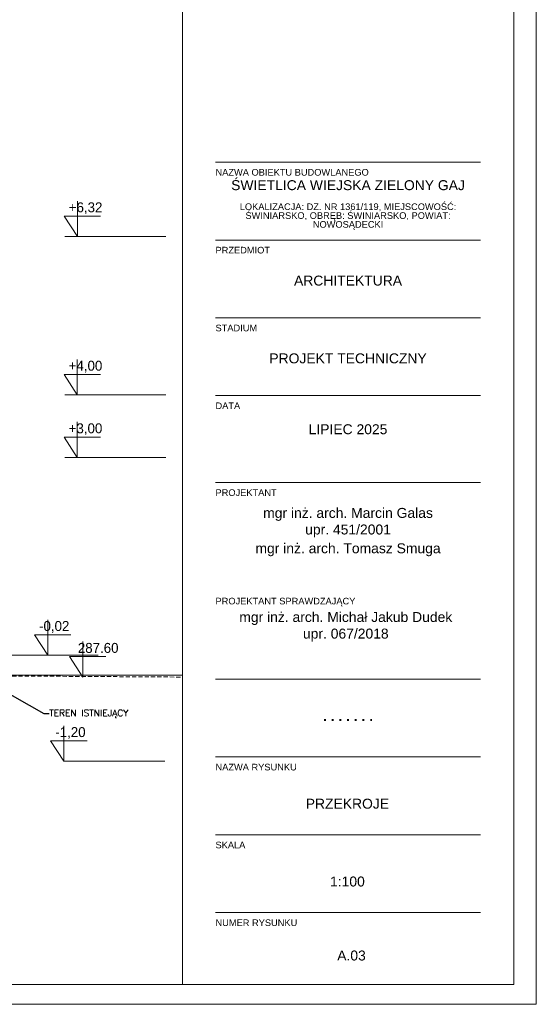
# Model space of a CAD drawing. Header units: millimetres. Extents: x -115268 to 140687, y -37779 to 24471.
# Tile 56 of 256: x 47564 to 48343, y -12796 to -11311. Entities that reach past the tile are written whole.
import ezdxf
from ezdxf import colors
from ezdxf.entities.mleader import LeaderData, LeaderLine
from ezdxf.math import Vec2, Vec3

# ---------------------------------------------------------------- set-up
doc = ezdxf.new("R2010")
doc.units = ezdxf.units.MM
doc.linetypes.add('DASHED', pattern=[19.05, 12.7, -6.35])
doc.layers.get('0').update_dxf_attribs({"lineweight": 9})
for name, color, linetype, lineweight in [('A_CIENKA', 7, 'Continuous', 9), ('A_PRZERYW', 8, 'DASHED', 9), ('A_RAMKA', 7, 'Continuous', 9)]:
    doc.layers.add(name, color=color, linetype=linetype, lineweight=lineweight)
doc.layers.add('A_WYMIAR', color=253, linetype='Continuous', lineweight=5, transparency=0.2)
doc.styles.add('Arial', font='arial.ttf')

# ---------------------------------------------------------------- blocks, each defined once
blk = doc.blocks.new('METRYKA11')
for p, q in [((7511378.7, 5508935.2), (7511378.7, 5506025.2)), ((7511878.7, 5508935.2), (7511878.7, 5506025.2)), ((7511428.7, 5507265.3), (7511828.7, 5507265.3)), ((7511428.7, 5507147.9), (7511828.7, 5507147.9)), ((7511428.7, 5507030.5), (7511828.7, 5507030.5)), ((7511428.7, 5506913.2), (7511828.7, 5506913.2)), ((7511428.7, 5506782.2), (7511828.7, 5506782.2)), ((7511428.7, 5506485.6), (7511828.7, 5506485.6)), ((7511428.7, 5506368.2), (7511828.7, 5506368.2)), ((7511428.7, 5506250.9), (7511828.7, 5506250.9)), ((7511428.7, 5506133.5), (7511828.7, 5506133.5))]:
    blk.add_line(p, q)
at = {"ltscale": 80, "char_height": 10, "attachment_point": 1, "style": 'Arial'}
for s, insert, width in [('NAZWA OBIEKTU BUDOWLANEGO', (7511428.7, 5507255), 390.836), ('{\\fArial|b0|i0|c238|p34;PRZEDMIOT}', (7511428.7, 5507137.6), 135.734), ('{\\fArial|b0|i0|c238|p34;STADIUM}', (7511428.7, 5507020.2), 135.734), ('DATA', (7511428.7, 5506902.9), 135.734), ('{\\fArial|b0|i0|c238|p34;PROJEKTANT}', (7511428.7, 5506771.9), 135.734), ('PROJEKTANT SPRAWDZAJĄCY', (7511428.7, 5506608.3), 214.014), ('{\\fArial|b0|i0|c238|p34;NAZWA RYSUNKU}', (7511428.7, 5506357.9), 135.734), ('SKALA', (7511428.7, 5506240.5), 135.734), ('{\\fArial|b0|i0|c238|p34;NUMER RYSUNKU}', (7511428.7, 5506123.2), 135.734)]:
    blk.add_mtext(s, dxfattribs=dict(at, insert=insert, width=width))
at = {"char_height": 15, "width": 400, "attachment_point": 1, "style": 'Arial'}
for s, insert in [('\\pxsm0.8,qc;ŚWIETLICA WIEJSKA ZIELONY GAJ\\P\\psm0.6;\\P\\psm0.8;{\\H0.66667x;LOKALIZACJA: DZ. NR 1361/119, MIEJSCOWOŚĆ: ŚWINIARSKO, OBRĘB: ŚWINIARSKO, POWIAT: NOWOSĄDECKI}', (7511428.7, 5507238.1)), ('\\pxqc;ARCHITEKTURA', (7511428.7, 5507094.2)), ('\\pxqc;PROJEKT TECHNICZNY', (7511428.7, 5506976.9)), ('\\pxqc;LIPIEC 2025', (7511428.7, 5506870)), ('\\pxqc;{\\H0.2x;\\P\\P}mgr inż. arch. Marcin Galas\\Pupr. 451/2001{\\H0.20002x;\\P\\H0.6666x;\\P}mgr inż. arch. Tomasz Smuga', (7511428.7, 5506753.8)), ('\\pxqc;{\\H0.2x;\\P\\P}mgr inż. arch. Michał Jakub Dudek\\Pupr. 067/2018', (7511425.3, 5506596.8))]:
    blk.add_mtext(s, dxfattribs=dict(at, insert=insert))
at = {"insert": (7511428.7, 5506437.3), "char_height": 15, "width": 400, "attachment_point": 1}
blk.add_mtext('\\pxqc;{\\fArial|b1|i0|c238|p34;.^I.^I.^I.^I.^I.^I.}', dxfattribs=at)
blk = doc.blocks.new('_Dot')
at = {"color": 0, "linetype": 'ByBlock', "lineweight": -2}
blk.add_line((-0.5, 0), (-1, 0), dxfattribs=at)
at = {"color": 0, "linetype": 'ByBlock', "const_width": 0.5}
blk.add_lwpolyline([(-0.25, 0, 1), (0.25, 0, 1)], format="xyb", close=True, dxfattribs=at)

msp = doc.modelspace()

# ---------------------------------------------------------------- linework, layer by layer
at = {"layer": 'A_CIENKA'}
for p, q in [((47650.67966, -11584.35851), (47650.67966, -11637.78665)), ((47650.67966, -11607.00357), (47630.67966, -11607.00357)), ((47630.67966, -11607.00357), (47650.67966, -11637.78665)), ((47650.67966, -11607.00357), (47685.59006, -11607.00357)), ((47650.55475, -11823.26139), (47650.55475, -11876.68954)), ((47650.55475, -11845.90645), (47630.55475, -11845.90645)), ((47630.55475, -11845.90645), (47650.55475, -11876.68954)), ((47650.55475, -11845.90645), (47685.46515, -11845.90645)), ((47650.55475, -11917.65884), (47650.55475, -11971.08699)), ((47650.55475, -11940.30391), (47630.55475, -11940.30391)), ((47630.55475, -11940.30391), (47650.55475, -11971.08699)), ((47650.55475, -11940.30391), (47685.46515, -11940.30391)), ((47605.85166, -12215.83091), (47605.85166, -12269.25906)), ((47605.85166, -12238.47598), (47585.85166, -12238.47598)), ((47585.85166, -12238.47598), (47605.85166, -12269.25906)), ((47605.85166, -12238.47598), (47640.76206, -12238.47598)), ((47658.8181, -12248.84462), (47658.8181, -12302.27276)), ((47658.8181, -12271.48968), (47638.8181, -12271.48968)), ((47638.8181, -12271.48968), (47658.8181, -12302.27276)), ((47658.8181, -12271.48968), (47693.72849, -12271.48968)), ((47414.16536, -12299.26834), (47809.10759, -12299.26834))]:
    msp.add_line(p, q, dxfattribs=at)
at = {"layer": 'A_CIENKA', "color": 1}
for p, q in [((47630.33211, -12375.84019), (47630.33211, -12429.26834)), ((47630.33211, -12398.48526), (47610.33211, -12398.48526)), ((47610.33211, -12398.48526), (47630.33211, -12429.26834)), ((47630.33211, -12398.48526), (47665.24251, -12398.48526))]:
    msp.add_line(p, q, dxfattribs=at)
at = {"layer": 'A_CIENKA'}
msp.add_lwpolyline([(44143.29342, -9825.90398), (48343.29342, -9825.90398), (48343.29342, -12795.90398), (44143.29342, -12795.90398), (44143.29342, -9825.90398)], dxfattribs=at)
at = {"layer": 'A_PRZERYW', "ltscale": 0.5}
msp.add_line((44323.29342, -12280.81329), (47809.10759, -12302.34219), dxfattribs=at)
at = {"layer": 'A_RAMKA'}
msp.add_lwpolyline([(44323.29342, -9855.90398), (48309.10759, -9855.90398), (48309.10759, -12765.90398), (44323.29342, -12765.90398)], close=True, dxfattribs=at)
at = {"layer": 'A_WYMIAR'}
for p, q in [((47784.16536, -11637.77982), (47631.66536, -11637.77982)), ((47784.04045, -11876.6827), (47631.54045, -11876.6827)), ((47784.04045, -11971.08015), (47631.54045, -11971.08015)), ((47682.10166, -12269.25906), (47529.60166, -12269.25906)), ((47782.83211, -12429.26834), (47630.33211, -12429.26834))]:
    msp.add_line(p, q, dxfattribs=at)

# ---------------------------------------------------------------- block references
at = {"layer": 'A_CIENKA'}
msp.add_blockref('METRYKA11', (-7463569.56196, -5518791.07655), dxfattribs=at)

# ---------------------------------------------------------------- texts
at = {"char_height": 15, "width": 400, "attachment_point": 1, "style": 'Arial'}
for s, insert in [('\\pxqc;PRZEKROJE', (47858.19956, -12485.83357)), ('\\pxqc;1:100', (47858.19956, -12603.20121)), ('\\pxqc;A.03', (47864.36611, -12714.8163))]:
    msp.add_mtext(s, dxfattribs=dict(at, insert=insert))
at = {"layer": 'A_CIENKA', "char_height": 15, "attachment_point": 1}
for s, width, heights, insert in [('+6,32', 104.1528188, [0], (47637.69142, -11586.38784)), ('+4,00', 104.1528188, [104.15282], (47637.56651, -11825.29073)), ('+3,00', 104.1528188, [104.15282], (47637.56651, -11919.68818)), ('-0,02', 48.770906, [48.77091], (47592.86342, -12217.86025)), (' 287.60', 332.8311032, [18.10996], (47645.82986, -12250.87396))]:
    msp.add_mtext_dynamic_manual_height_columns(s, width=width, gutter_width=17.5, heights=heights, dxfattribs=dict(at, insert=insert))
at = {"layer": 'A_CIENKA', "color": 1, "insert": (47617.34387, -12377.86953), "char_height": 15, "attachment_point": 1}
msp.add_mtext_dynamic_manual_height_columns('-1,20', width=48.770906, gutter_width=17.5, heights=[0], dxfattribs=at)

# ---------------------------------------------------------------- leaders
at = {"layer": 'A_CIENKA'}
ml = msp.add_multileader_mtext('Standard', dxfattribs=at)
ml.set_content('{\\Fromans.shx;TEREN ISTNIEJĄCY}', color=256)
ml.set_leader_properties()
ml.set_arrow_properties(name='DOT')
ml.build(insert=Vec2(0, 0))
ml.multileader.update_dxf_attribs({"arrow_head_size": 5})
ctx = ml.context
ctx.base_point, ctx.char_height, ctx.arrow_head_size, ctx.landing_gap_size, ctx.plane_origin = Vec3(47608.04893, -12357.4798), 10, 5, 0.09, Vec3(47574.95173, -12523.11688)
notes = []
notes.append((ctx, [(0, (1, 1, 0), (47600.04893, -12357.4798), (1, 0), 8, [(0, [(47499.16147, -12300.27305)], 0, [])])]))
ctx.mtext.insert, ctx.mtext.width, ctx.mtext.flow_direction = Vec3(47608.13893, -12351.5298), 239.2869378, 5
for ctx, leaders in notes:
    for number, flags, end, landing, length, lines in leaders:
        leader = LeaderData()
        leader.index, (leader.has_last_leader_line, leader.has_dogleg_vector, leader.attachment_direction) = number, flags
        leader.last_leader_point, leader.dogleg_vector, leader.dogleg_length = Vec3(end), Vec3(landing), length
        for number, points, colour, breaks in lines:
            line = LeaderLine()
            line.index, line.vertices, line.color, line.breaks = number, Vec3.list(points), colors.encode_raw_color(colour), breaks
            leader.lines.append(line)
        ctx.leaders.append(leader)

doc.saveas('drawing.dxf')
